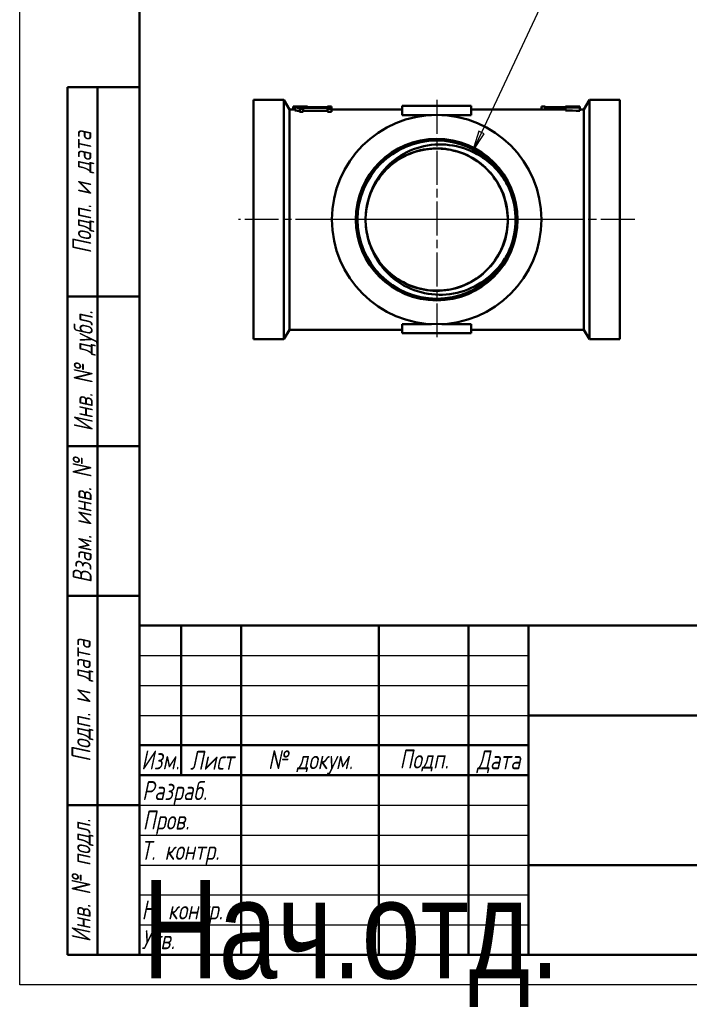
# Model space of a CAD drawing. Header units: millimetres. Extents: x -73 to 688, y -69 to 356.
# Tile 1 of 5: x 0 to 112, y -3 to 161. Entities that reach past the tile are written whole.
import ezdxf
from ezdxf.enums import TextEntityAlignment as Align

# ---------------------------------------------------------------- set-up
doc = ezdxf.new("R2018")
doc.units = ezdxf.units.MM
doc.linetypes.add('CHAIN', pattern=[0.7087, 0.4724, -0.0591, 0.1181, -0.0591])
for name, color, linetype, lineweight in [('Видимые тонкие (ГОСТ)', 7, 'Continuous', 35), ('Видимый контур (ГОСТ)', 7, 'Continuous', 50), ('Заголовок (ГОСТ)', 7, 'Continuous', 50), ('Кромка (ГОСТ)', 7, 'Continuous', 50), ('Маркер центра (ГОСТ)', 7, 'Continuous', 25), ('Обозначение (ГОСТ)', 7, 'Continuous', 25), ('Осевая линия (ГОСТ)', 7, 'Continuous', 25), ('Размер (ГОСТ)', 7, 'Continuous', 25), ('Эскизная геометрия (ГОСТ)', 7, 'Continuous', 50)]:
    doc.layers.add(name, color=color, linetype=linetype, lineweight=lineweight)
doc.styles.get("Standard").update_dxf_attribs({"font": 'GOST Common Italic.ttf'})
doc.styles.add('Альтернативный текст (ГОСТ)', font='txt', dxfattribs={"width": 0.8})
doc.styles.add('Обычный текст (ГОСТ)', font='GOST Common Italic.ttf')
doc.dimstyles.new('Обычный (ГОСТ)', dxfattribs={"dimtxt": 3.5, "dimasz": 3.5, "dimexe": 1, "dimexo": 0, "dimgap": 0.5, "dimtad": 1, "dimrnd": 1e-08, "dimtxsty": 'Обычный текст (ГОСТ)', "dimblk": 'Filled-1', "dimcen": 0.09, "dimdle": 15, "dimclrd": 256, "dimclre": 256, "dimclrt": 256, "dimazin": 2, "dimtfac": 0.714286, "dimtdec": 3, "dimtmove": 0, "dimatfit": 3, "dimfxl": 1, "dimtolj": 1, "dimlwd": 25, "dimlwe": 25, "dimarcsym": 0})

# ---------------------------------------------------------------- blocks, each defined once
blk = doc.blocks.new('ГОСТ - Доп. графы 1')
at = {"layer": 'Эскизная геометрия (ГОСТ)'}
for p, q in [((-12, 0), (-12, 145)), ((-12, 145), (0, 145)), ((-7, 145), (-7, 0)), ((-12, 110), (-7, 110)), ((-7, 110), (0, 110)), ((-12, 85), (-7, 85)), ((-7, 85), (0, 85)), ((-12, 60), (-7, 60)), ((-7, 60), (0, 60)), ((-12, 25), (-7, 25)), ((-7, 25), (0, 25)), ((0, 0), (-12, 0))]:
    blk.add_line(p, q, dxfattribs=at)
at = {"layer": 'Обозначение (ГОСТ)', "char_height": 3.17, "attachment_point": 5, "rotation": 90, "style": 'Альтернативный текст (ГОСТ)'}
for s, insert, width in [('\\fGOST Common|b0|i1;\\H3.1700;Подп. и дата', (-9.37, 127.41), 34.7679), ('\\fGOST Common|b0|i1;\\H3.1700;Инв. № дубл.', (-8.95, 97.55), 24.8438), ('\\fGOST Common|b0|i1;\\H3.1700;Взам. инв. №', (-9.58, 72.53), 24.8669), ('\\fGOST Common|b0|i1;\\H3.1700;Подп. и дата', (-9.5, 42.47), 35.1486), ('\\fGOST Common|b0|i1;\\H3.1700;Инв. № подл.', (-9.5, 12.41), 24.9618)]:
    blk.add_mtext(s, dxfattribs=dict(at, insert=insert, width=width))
at = {"layer": 'Обозначение (ГОСТ)', "lineweight": 30, "width": 0.8, "flags": 17}
for tag, p in [('Подп._и_дата_2', (-3.53, 127.51)), ('Инв._номер_дубликата', (-3.41, 97.47)), ('Взамен_инв._номера', (-3.46, 72.53)), ('Подп._и_дата_1', (-3.42, 42.35)), ('ИНВЕНТАРНЫЙ_НОМЕР', (-3.33, 12.68))]:
    blk.add_attdef(tag, text='', height=3.17, rotation=90, dxfattribs=at).set_placement(p, align=Align.MIDDLE_CENTER)
blk = doc.blocks.new('Основные надписи ГОСТ - Форма 1')
at = {"layer": 'Заголовок (ГОСТ)'}
for p, q in [((0, 55), (185, 55)), ((0, 0), (0, 55)), ((0, 0), (0, 55)), ((7, 55), (7, 30)), ((17, 55), (17, 0)), ((40, 55), (40, 0)), ((55, 55), (55, 0)), ((65, 55), (65, 0)), ((65, 40), (185, 40)), ((0, 35), (65, 35)), ((0, 30), (65, 30)), ((65, 15), (185, 15)), ((185, 0), (0, 0))]:
    blk.add_line(p, q, dxfattribs=at)
at = {"layer": 'Заголовок (ГОСТ)', "linetype": 'Continuous', "lineweight": 25}
for p, q in [((0, 50), (65, 50)), ((0, 45), (65, 45)), ((0, 40), (65, 40)), ((0, 25), (65, 25)), ((0, 20), (65, 20)), ((0, 15), (65, 15)), ((0, 10), (65, 10)), ((0, 5), (65, 5))]:
    blk.add_line(p, q, dxfattribs=at)
at = {"layer": 'Заголовок (ГОСТ)', "char_height": 3.17, "style": 'Альтернативный текст (ГОСТ)'}
for s, insert, width, attachment_point in [('\\fGOST Common|b0|i1;\\H3.1700;Изм.', (3.5, 32.56), 6.9635, 5), ('\\fGOST Common|b0|i1;\\H3.1700;Лист', (12.1, 32.5), 10.0029, 5), ('\\A0;\\fGOST Common|b0|i1;\\H3.1700;№ докум.', (28.58, 32.16), 22.9069, 5), ('\\fGOST Common|b0|i1;\\H3.1700;Подп.', (47.56, 32.45), 14.879, 5), ('\\fGOST Common|b0|i1;\\H3.1700;Дата', (60.02, 32.24), 9.9614, 5), ('\\fGOST Common|b0|i1;\\H3.1700;Разраб.', (0.47, 27), 16.9971, 4), ('\\fGOST Common|b0|i1;\\H3.1700;Пров.', (0.56, 22.08), 17.0192, 4), ('\\A0;\\fGOST Common|b0|i1;\\H3.1700;Т. контр.', (0.23, 17.01), 16.9554, 4), ('\\fGOST Common|b0|i1;\\H3.1700;Н. контр.', (0.36, 7.05), 16.9999, 4), ('\\fGOST Common|b0|i1;\\H3.1700;Утв.', (0.34, 2.52), 17.0083, 4)]:
    blk.add_mtext(s, dxfattribs=dict(at, insert=insert, width=width, attachment_point=attachment_point))
at = {"layer": 'Заголовок (ГОСТ)', "lineweight": 30, "flags": 104}
for tag, height, width, p in [('Изм1', 2.89, 0.7, (3.51, 52.52)), ('Лист1', 2.89, 0.7, (12.03, 52.52)), ('Докум1', 2.89, 0.7, (28.54, 52.48)), ('Изм2', 2.89, 0.7, (3.5, 47.52)), ('Лист2', 2.89, 0.7, (12.01, 47.5)), ('Докум2', 2.89, 0.7, (28.53, 47.5)), ('Изм3', 2.89, 0.7, (3.5, 42.5)), ('Лист3', 2.89, 0.7, (12.01, 42.51)), ('Докум3', 2.89, 0.7, (28.51, 42.48)), ('Изм4', 2.89, 0.7, (3.51, 37.5)), ('Лист4', 2.89, 0.7, (12, 37.53)), ('Докум4', 2.89, 0.7, (28.51, 37.52)), ('НАИМЕНОВАНИЕ', 5, 0.8, (100.03, 29.98)), ('Литера', 3.5, 0.8, (137.52, 27.25)), ('Литера2', 3.5, 0.8, (142.51, 27.22)), ('Литера3', 3.5, 0.8, (147.52, 27.21)), ('Масса', 3.5, 0.8, (158.47, 27.53)), ('Масштаб', 3.5, 0.8, (176, 27.6)), ('Тип_документа', 3.17, 0.8, (100.08, 17.56)), ('Листов', 3.17, 0.8, (177.46, 17.58)), ('Материал_Класс', 3.5, 0.9, (100, 7.5))]:
    blk.add_attdef(tag, text='', height=height, dxfattribs=dict(at, width=width)).set_placement(p, align=Align.MIDDLE_CENTER)
for tag, height, width, p in [('Подп1', 2.89, 0.7, (40.01, 52.51)), ('Дата1', 2, 0.7, (55.01, 52.51)), ('Подп2', 2.89, 0.7, (40.01, 47.5)), ('Дата2', 2, 0.7, (55.01, 47.49)), ('Подп3', 2.89, 0.7, (40.01, 42.51)), ('Дата3', 2, 0.7, (55.02, 42.52)), ('Подп4', 2.89, 0.7, (40.01, 37.51)), ('Дата4', 2, 0.7, (55.02, 37.51)), ('АВТОР', 3.17, 0.8, (17.41, 27.49)), ('Разработал_Подп.', 2.89, 0.7, (40.05, 27.51)), ('ДАТА_СОЗДАНИЯ', 2, 0.7, (55.01, 27.51)), ('ПРОВЕРИЛ', 3.17, 0.8, (17.41, 22.53)), ('Проверил_Подп.', 2.89, 0.7, (40.05, 22.52)), ('ДАТА_ПРОВЕРКИ', 2, 0.7, (55.02, 22.51)), ('ТЕХНОЛОГ', 3.17, 0.8, (17.33, 17.54)), ('Технолог_Подп.', 2.89, 0.7, (40.05, 17.51)), ('Технолог_Дата', 2, 0.7, (55.01, 17.5)), ('НАЧ._ОТДЕЛА', 3.17, 0.8, (17.46, 12.45)), ('Руководитель_Подп.', 2.89, 0.7, (40.01, 12.5)), ('Руководитель_Дата', 2, 0.7, (55.01, 12.51)), ('Должность_руководителя', 3.17, 0.8, (0.52, 12.51)), ('НОРМОКОНТРОЛЬ', 3.17, 0.8, (17.37, 7.48)), ('Нормоконтроль_Подп.', 2.89, 0.7, (40.05, 7.52)), ('ДАТА_НОРМОКОНТРОЛЯ', 2, 0.7, (55.02, 7.51)), ('УТВЕРДИЛ', 3.17, 0.8, (17.4, 2.51)), ('Утвердил_Подп.', 2.89, 0.7, (40.05, 2.51)), ('ДАТА_УТВЕРЖДЕНИЯ', 2, 0.7, (55.01, 2.5))]:
    blk.add_attdef(tag, text='', height=height, dxfattribs=dict(at, width=width)).set_placement(p, align=Align.MIDDLE_LEFT)
for tag, height, p in [('ОБОЗНАЧЕНИЕ', 5, (125.33, 47.56)), ('ОРГАНИЗАЦИЯ', 3.5, (160.02, 7.6))]:
    blk.add_attdef(tag, text='', height=height, dxfattribs=at).set_placement(p, align=Align.MIDDLE_CENTER)
at = {"layer": 'Заголовок (ГОСТ)', "lineweight": 30, "width": 0.9, "flags": 104}
for tag, p in [('Материал_Наим.', (133.71, 9.75)), ('Материал_ГОСТ', (134.04, 4.06))]:
    blk.add_attdef(tag, text='', height=3.5, dxfattribs=at).set_placement(p, align=Align.MIDDLE_RIGHT)
blk = doc.blocks.new('Рамки ГОСТ_ граница 297x210')
at = {"layer": 'Кромка (ГОСТ)', "lineweight": 25}
for p, q in [((0, 0), (0, 297)), ((210, 0), (0, 0))]:
    blk.add_line(p, q, dxfattribs=at)
at = {"layer": 'Кромка (ГОСТ)'}
for p, q in [((20, 292), (20, 5)), ((20, 5), (205, 5))]:
    blk.add_line(p, q, dxfattribs=at)
blk = doc.blocks.new('Filled-1')
at = {"color": 0}
for p, q in [((0, 0), (-1, 0.143)), ((-1, 0.143), (-1, -0.143)), ((-1, 0), (0, 0)), ((-1, -0.143), (0, 0))]:
    blk.add_line(p, q, dxfattribs=at)
at = {"color": 0, "flags": 128}
blk.add_lwpolyline([(-1, -0.143), (0, 0), (-1, 0.143), (-1, -0.143)], dxfattribs=at)
at = {"color": 0}
blk.add_solid([(-1, -0.143), (0, 0), (-1, 0.143), (-1, -0.143)], dxfattribs=at)
blk = doc.blocks.new('*D11')
at = {"layer": 'Defpoints', "color": 0, "linetype": 'Continuous', "transparency": 16777216}
for p in [(75.65, 139.23), (70.33, 127.88)]:
    blk.add_point(p, dxfattribs=at)
at = {"layer": 'Размер (ГОСТ)', "linetype": 'Continuous', "lineweight": 25, "transparency": 16777216}
for p, q in [((90, 169.88), (77.13, 142.4)), ((109.81, 169.88), (90, 169.88))]:
    blk.add_line(p, q, dxfattribs=at)
at = {"layer": 'Размер (ГОСТ)', "linetype": 'Continuous', "lineweight": 25, "transparency": 16777216, "xscale": 3.5, "yscale": 3.5, "zscale": 3.5, "rotation": 244.9064182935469}
blk.add_blockref('Filled-1', (75.65, 139.23), dxfattribs=at)
at = {"layer": 'Размер (ГОСТ)', "linetype": 'Continuous', "lineweight": 25, "transparency": 16777216, "insert": (93.84, 173.89), "char_height": 3.5, "attachment_point": 1, "style": 'Обычный текст (ГОСТ)'}
blk.add_mtext('\\A1; \\fGOST Common|b0|i1;\\H3.5000;G 3/4"', dxfattribs=at)

msp = doc.modelspace()

# ---------------------------------------------------------------- linework, layer by layer
at = {"layer": 'Видимые тонкие (ГОСТ)'}
for points, knots in [([(59.296, 133.827), (60.736, 136.323), (63.11, 138.267), (65.842, 139.186), (68.572, 140.106), (71.637, 139.994), (74.293, 138.878), (76.949, 137.763), (79.174, 135.654), (80.429, 133.062), (81.684, 130.471), (81.96, 127.419), (81.19, 124.645), (80.42, 121.871), (78.612, 119.399), (76.202, 117.826), (73.793, 116.253), (70.803, 115.591), (67.955, 116.001), (65.108, 116.411), (62.428, 117.887), (60.56, 120.074), (60.099, 120.614), (59.689, 121.195), (59.333, 121.808)], [0.5234325, 0.5234325, 0.5234325, 0.5234325, 1.2460569, 1.2460569, 1.2460569, 1.9684158, 1.9684158, 1.9684158, 2.6905143, 2.6905143, 2.6905143, 3.4123572, 3.4123572, 3.4123572, 4.1339495, 4.1339495, 4.1339495, 4.8552961, 4.8552961, 4.8552961, 5.5764019, 5.5764019, 5.5764019, 5.7541818, 5.7541818, 5.7541818, 5.7541818]), ([(81.014, 134.435), (82.565, 131.763), (83.129, 128.532), (82.575, 125.492), (82.308, 124.028), (81.783, 122.614), (81.043, 121.323)], [2.6157277, 2.6157277, 2.6157277, 2.6157277, 3.3218057, 3.3218057, 3.3218057, 3.6618866, 3.6618866, 3.6618866, 3.6618866])]:
    msp.add_open_spline(points, degree=3, knots=knots, dxfattribs=at)
at = {"layer": 'Видимый контур (ГОСТ)'}
for p, q in [((39.06, 147.845), (39.06, 107.845)), ((44.136, 147.845), (39.06, 147.845)), ((44.136, 147.845), (44.136, 107.845)), ((45.06, 146.245), (44.136, 147.845)), ((45.694, 146.743), (45.694, 146.245)), ((51.443, 146.645), (45.946, 146.645)), ((45.946, 146.569), (45.946, 146.645)), ((45.946, 146.569), (45.946, 146.064)), ((47.355, 146.547), (47.355, 146.351)), ((47.355, 146.547), (51.443, 146.547)), ((48.067, 146.74), (48.067, 146.645)), ((52.066, 146.726), (51.443, 146.726)), ((51.443, 146.645), (51.443, 146.726)), ((51.443, 146.351), (51.443, 146.547)), ((52.066, 146.726), (52.066, 146.351)), ((63.91, 146.845), (75.41, 146.845)), ((63.91, 146.845), (63.91, 145.324)), ((75.41, 145.324), (75.41, 146.845)), ((87.187, 146.727), (87.81, 146.727)), ((87.187, 146.727), (87.187, 146.245)), ((87.81, 146.727), (87.81, 146.245)), ((87.81, 146.648), (91.186, 146.648)), ((91.186, 146.717), (91.186, 146.739)), ((91.186, 146.717), (91.186, 146.636)), ((91.186, 146.569), (91.186, 146.636)), ((91.186, 146.569), (91.186, 146.065)), ((93.559, 146.743), (93.559, 146.707)), ((93.559, 146.707), (93.559, 146.654)), ((93.559, 146.654), (93.559, 146.544)), ((93.559, 146.544), (93.559, 146.039)), ((94.26, 146.245), (95.184, 147.845)), ((95.184, 147.845), (95.184, 107.845)), ((100.26, 147.845), (95.184, 147.845)), ((100.26, 147.845), (100.26, 107.845)), ((45.06, 146.245), (45.06, 109.445)), ((45.946, 146.245), (45.06, 146.245)), ((46.796, 146.351), (47.355, 146.351)), ((46.796, 146.351), (46.796, 145.84)), ((47.355, 145.84), (46.796, 145.84)), ((47.355, 146.351), (47.355, 145.84)), ((51.443, 146.041), (47.355, 146.041)), ((51.443, 146.351), (52.066, 146.351)), ((51.443, 146.351), (51.443, 145.84)), ((52.066, 145.84), (51.443, 145.84)), ((52.066, 146.351), (52.066, 145.84)), ((63.91, 146.245), (52.066, 146.245)), ((63.91, 145.324), (68.792, 145.324)), ((70.527, 145.324), (75.41, 145.324)), ((91.186, 146.245), (75.41, 146.245)), ((94.26, 146.245), (93.559, 146.245)), ((94.26, 146.245), (94.26, 109.445)), ((68.792, 110.367), (63.91, 110.367)), ((63.91, 110.367), (63.91, 108.845)), ((75.41, 110.367), (70.527, 110.367)), ((75.41, 108.845), (75.41, 110.367)), ((45.06, 109.445), (44.136, 107.845)), ((63.91, 109.445), (45.06, 109.445)), ((75.41, 108.845), (63.91, 108.845)), ((94.26, 109.445), (75.41, 109.445)), ((94.26, 109.445), (95.184, 107.845)), ((44.136, 107.845), (39.06, 107.845)), ((100.26, 107.845), (95.184, 107.845))]:
    msp.add_line(p, q, dxfattribs=at)
for radius in [17.5, 13.5, 13.22, 13.22]:
    msp.add_circle((69.66, 127.845), radius, dxfattribs=at)
msp.add_arc((69.66, 127.845), 11.875, 178.47661, 181.84258, dxfattribs=at)
for centre, major_axis, start_param, end_param in [((41.985, 127.845), (252, 0), 1.5466605, 1.5560781), ((97.739, 127.845), (252, 0), 1.5873861, 1.596804), ((77.448, 127.845), (-252, 0), 4.648416, 4.6578484), ((118.303, 127.845), (252, 0), 1.6691471, 1.6786131), ((56.884, 127.845), (-252, 0), 4.5663377, 4.5758483), ((56.884, 127.845), (-245.333, 0), 4.5623393, 4.5721137)]:
    msp.add_ellipse(centre, major_axis=major_axis, ratio=0.075, start_param=start_param, end_param=end_param, dxfattribs=at)
for points, knots in [([(45.946, 146.569), (46.07, 146.567), (46.198, 146.564), (46.388, 146.553), (46.457, 146.547), (46.569, 146.531), (46.617, 146.522), (46.723, 146.485), (46.756, 146.457), (46.79, 146.405), (46.796, 146.379), (46.796, 146.351)], [-0.20625439, -0.20625439, -0.20625439, -0.20625439, -0.15244073, -0.15244073, -0.11728582, -0.11728582, -0.08587475, -0.08587475, -0.0403637, -0.0403637, 0, 0, 0, 0]), ([(46.796, 145.84), (46.796, 145.89), (46.778, 145.941), (46.66, 146.005), (46.604, 146.017), (46.529, 146.032), (46.471, 146.039), (46.34, 146.051), (46.271, 146.055), (46.118, 146.061), (46.032, 146.063), (45.946, 146.064)], [0, 0, 0, 0, 0.07103541, 0.07103541, 0.11813364, 0.11813364, 0.20165018, 0.20165018, 0.27994133, 0.27994133, 0.37141063, 0.37141063, 0.37141063, 0.37141063]), ([(57.793, 127.463), (57.805, 127.049), (57.84, 126.635), (57.896, 126.224), (58.285, 123.404), (59.727, 120.743), (61.876, 118.877), (64.043, 116.997), (66.909, 115.943), (69.777, 115.971), (72.637, 115.999), (75.473, 117.103), (77.6, 119.016), (79.722, 120.924), (81.118, 123.619), (81.453, 126.452), (81.787, 129.28), (81.06, 132.22), (79.449, 134.567), (77.827, 136.928), (75.324, 138.668), (72.546, 139.364), (69.781, 140.057), (66.769, 139.71), (64.234, 138.408), (61.694, 137.103), (59.655, 134.85), (58.609, 132.192), (58.105, 130.91), (57.826, 129.539), (57.789, 128.161)], [-6.2510262, -6.2510262, -6.2510262, -6.2510262, -6.1462042, -6.1462042, -6.1462042, -5.4271831, -5.4271831, -5.4271831, -4.7025291, -4.7025291, -4.7025291, -3.979963, -3.979963, -3.979963, -3.2591696, -3.2591696, -3.2591696, -2.5398417, -2.5398417, -2.5398417, -1.8163047, -1.8163047, -1.8163047, -1.096309, -1.096309, -1.096309, -0.374755, -0.374755, -0.374755, -0.0265881, -0.0265881, -0.0265881, -0.0265881]), ([(59.296, 133.827), (60.017, 135.222), (61.005, 136.461), (63.421, 138.513), (64.83, 139.298), (67.897, 140.297), (69.528, 140.492), (72.801, 140.247), (74.41, 139.801), (76.928, 138.541), (77.889, 137.884), (79.622, 136.323), (80.383, 135.424), (81.014, 134.435)], [0, 0, 0, 0, 0.4710899, 0.4710899, 0.950435, 0.950435, 1.4380325, 1.4380325, 1.9338796, 1.9338796, 2.2811781, 2.2811781, 2.6324456, 2.6324456, 2.6324456, 2.6324456]), ([(57.789, 128.161), (57.817, 129.27), (57.994, 130.367), (58.624, 132.464), (59.008, 133.271), (59.296, 133.827)], [0.03117824, 0.03117824, 0.03117824, 0.03117824, 0.36442924, 0.36442924, 0.68692009, 0.68692009, 0.68692009, 0.68692009]), ([(81.014, 134.435), (81.354, 133.903), (81.839, 133.03), (82.658, 130.576), (82.876, 129.232), (82.88, 127.882)], [0, 0, 0, 0, 0.18928899, 0.18928899, 0.39515567, 0.39515567, 0.39515567, 0.39515567]), ([(59.329, 121.806), (59.039, 122.361), (58.65, 123.165), (58.008, 125.259), (57.826, 126.355), (57.791, 127.464)], [0, 0, 0, 0, 0.18772627, 0.18772627, 0.38180127, 0.38180127, 0.38180127, 0.38180127]), ([(82.88, 127.882), (82.883, 126.532), (82.673, 125.187), (81.905, 122.843), (81.466, 121.977), (81.051, 121.319)], [0, 0, 0, 0, 0.40494226, 0.40494226, 0.74128429, 0.74128429, 0.74128429, 0.74128429]), ([(81.051, 121.319), (80.147, 119.886), (78.974, 118.641), (76.237, 116.692), (74.706, 115.998), (71.489, 115.247), (69.837, 115.187), (66.631, 115.705), (65.106, 116.267), (62.8, 117.679), (61.947, 118.373), (60.461, 119.963), (59.831, 120.848), (59.329, 121.806)], [0, 0, 0, 0, 0.5082917, 0.5082917, 1.0083218, 1.0083218, 1.5000876, 1.5000876, 1.9835863, 1.9835863, 2.312561, 2.312561, 2.6375581, 2.6375581, 2.6375581, 2.6375581])]:
    msp.add_open_spline(points, degree=3, knots=knots, dxfattribs=at)
at = {"layer": 'Маркер центра (ГОСТ)', "linetype": 'CHAIN', "ltscale": 11.993792}
for p, q in [((69.66, 147.845), (69.66, 107.845)), ((89.66, 127.845), (49.66, 127.845))]:
    msp.add_line(p, q, dxfattribs=at)
at = {"layer": 'Осевая линия (ГОСТ)', "linetype": 'CHAIN', "ltscale": 11.993792}
msp.add_line((102.76, 127.845), (36.56, 127.845), dxfattribs=at)

# ---------------------------------------------------------------- block references
for name, p in [('Рамки ГОСТ_ граница 297x210', (0, 0)), ('ГОСТ - Доп. графы 1', (20, 5))]:
    msp.add_blockref(name, p)
ref = msp.add_blockref('Основные надписи ГОСТ - Форма 1', (20, 5))
lines = msp.add_mtext('\\W0.8000;Нач.отд.', dxfattribs={"layer": 'Заголовок (ГОСТ)', "insert": (20.522, 17.514), "char_height": 16.47596, "attachment_point": 1})
ref.add_attrib('Должность_руководителя', '', (20.522, 17.514), dxfattribs={"flags": 104}).embed_mtext(lines)
lines = msp.add_mtext('\\W0.8000;', dxfattribs={"layer": 'Заголовок (ГОСТ)', "insert": (37.411, 32.488), "char_height": 22.5926, "attachment_point": 1})
ref.add_attrib('АВТОР', '', (37.411, 32.488), dxfattribs={"flags": 104}).embed_mtext(lines)
lines = msp.add_mtext('\\W0.8000;', dxfattribs={"layer": 'Заголовок (ГОСТ)', "insert": (37.408, 27.526), "char_height": 22.5517, "attachment_point": 1})
ref.add_attrib('ПРОВЕРИЛ', '', (37.408, 27.526), dxfattribs={"flags": 104}).embed_mtext(lines)
lines = msp.add_mtext('\\W0.8000;', dxfattribs={"layer": 'Заголовок (ГОСТ)', "insert": (37.334, 22.543), "char_height": 22.671, "attachment_point": 1})
ref.add_attrib('ТЕХНОЛОГ', '', (37.334, 22.543), dxfattribs={"flags": 104}).embed_mtext(lines)
lines = msp.add_mtext('\\W0.8000;', dxfattribs={"layer": 'Заголовок (ГОСТ)', "insert": (37.462, 17.446), "char_height": 22.555, "attachment_point": 1})
ref.add_attrib('НАЧ._ОТДЕЛА', '', (37.462, 17.446), dxfattribs={"flags": 104}).embed_mtext(lines)
lines = msp.add_mtext('\\W0.8000;', dxfattribs={"layer": 'Заголовок (ГОСТ)', "insert": (37.375, 12.481), "char_height": 22.669, "attachment_point": 1})
ref.add_attrib('НОРМОКОНТРОЛЬ', '', (37.375, 12.481), dxfattribs={"flags": 104}).embed_mtext(lines)
lines = msp.add_mtext('\\W0.8000;', dxfattribs={"layer": 'Заголовок (ГОСТ)', "insert": (37.401, 7.507), "char_height": 22.613, "attachment_point": 1})
ref.add_attrib('УТВЕРДИЛ', '', (37.401, 7.507), dxfattribs={"flags": 104}).embed_mtext(lines)
lines = msp.add_mtext('\\W0.7000;', dxfattribs={"layer": 'Заголовок (ГОСТ)', "insert": (75.012, 57.513), "char_height": 9.9845, "attachment_point": 1})
ref.add_attrib('Дата1', '', (75.012, 57.513), dxfattribs={"flags": 104}).embed_mtext(lines)
lines = msp.add_mtext('\\W0.7000;', dxfattribs={"layer": 'Заголовок (ГОСТ)', "insert": (75.012, 52.491), "char_height": 9.9845, "attachment_point": 1})
ref.add_attrib('Дата2', '', (75.012, 52.491), dxfattribs={"flags": 104}).embed_mtext(lines)
lines = msp.add_mtext('\\W0.7000;', dxfattribs={"layer": 'Заголовок (ГОСТ)', "insert": (75.023, 47.521), "char_height": 9.9712, "attachment_point": 1})
ref.add_attrib('Дата3', '', (75.023, 47.521), dxfattribs={"flags": 104}).embed_mtext(lines)
lines = msp.add_mtext('\\W0.7000;', dxfattribs={"layer": 'Заголовок (ГОСТ)', "insert": (75.023, 42.509), "char_height": 9.9886, "attachment_point": 1})
ref.add_attrib('Дата4', '', (75.023, 42.509), dxfattribs={"flags": 104}).embed_mtext(lines)
lines = msp.add_mtext('\\W0.7000;', dxfattribs={"layer": 'Заголовок (ГОСТ)', "insert": (75.009, 32.511), "char_height": 9.9804, "attachment_point": 1})
ref.add_attrib('ДАТА_СОЗДАНИЯ', '', (75.009, 32.511), dxfattribs={"flags": 104}).embed_mtext(lines)
lines = msp.add_mtext('\\W0.7000;', dxfattribs={"layer": 'Заголовок (ГОСТ)', "insert": (75.022, 27.51), "char_height": 9.9577, "attachment_point": 1})
ref.add_attrib('ДАТА_ПРОВЕРКИ', '', (75.022, 27.51), dxfattribs={"flags": 104}).embed_mtext(lines)
lines = msp.add_mtext('\\W0.7000;', dxfattribs={"layer": 'Заголовок (ГОСТ)', "insert": (75.015, 22.503), "char_height": 9.9863, "attachment_point": 1})
ref.add_attrib('Технолог_Дата', '', (75.015, 22.503), dxfattribs={"flags": 104}).embed_mtext(lines)
lines = msp.add_mtext('\\W0.7000;', dxfattribs={"layer": 'Заголовок (ГОСТ)', "insert": (75.01, 17.509), "char_height": 9.9902, "attachment_point": 1})
ref.add_attrib('Руководитель_Дата', '', (75.01, 17.509), dxfattribs={"flags": 104}).embed_mtext(lines)
lines = msp.add_mtext('\\W0.7000;', dxfattribs={"layer": 'Заголовок (ГОСТ)', "insert": (75.024, 12.511), "char_height": 9.9825, "attachment_point": 1})
ref.add_attrib('ДАТА_НОРМОКОНТРОЛЯ', '', (75.024, 12.511), dxfattribs={"flags": 104}).embed_mtext(lines)
lines = msp.add_mtext('\\W0.7000;', dxfattribs={"layer": 'Заголовок (ГОСТ)', "insert": (75.009, 7.498), "char_height": 9.9968, "attachment_point": 1})
ref.add_attrib('ДАТА_УТВЕРЖДЕНИЯ', '', (75.009, 7.498), dxfattribs={"flags": 104}).embed_mtext(lines)
lines = msp.add_mtext('\\W0.7000;', dxfattribs={"layer": 'Заголовок (ГОСТ)', "insert": (60.014, 57.512), "char_height": 14.92, "attachment_point": 1})
ref.add_attrib('Подп1', '', (60.014, 57.512), dxfattribs={"flags": 104}).embed_mtext(lines)
lines = msp.add_mtext('\\W0.7000;', dxfattribs={"layer": 'Заголовок (ГОСТ)', "insert": (60.014, 52.503), "char_height": 14.9856, "attachment_point": 1})
ref.add_attrib('Подп2', '', (60.014, 52.503), dxfattribs={"flags": 104}).embed_mtext(lines)
lines = msp.add_mtext('\\W0.7000;', dxfattribs={"layer": 'Заголовок (ГОСТ)', "insert": (60.014, 47.515), "char_height": 14.9856, "attachment_point": 1})
ref.add_attrib('Подп3', '', (60.014, 47.515), dxfattribs={"flags": 104}).embed_mtext(lines)
lines = msp.add_mtext('\\W0.7000;', dxfattribs={"layer": 'Заголовок (ГОСТ)', "insert": (60.014, 42.506), "char_height": 14.9659, "attachment_point": 1})
ref.add_attrib('Подп4', '', (60.014, 42.506), dxfattribs={"flags": 104}).embed_mtext(lines)
lines = msp.add_mtext('\\W0.7000;', dxfattribs={"layer": 'Заголовок (ГОСТ)', "insert": (60.045, 32.514), "char_height": 14.9596, "attachment_point": 1})
ref.add_attrib('Разработал_Подп.', '', (60.045, 32.514), dxfattribs={"flags": 104}).embed_mtext(lines)
lines = msp.add_mtext('\\W0.7000;', dxfattribs={"layer": 'Заголовок (ГОСТ)', "insert": (60.045, 27.525), "char_height": 14.9397, "attachment_point": 1})
ref.add_attrib('Проверил_Подп.', '', (60.045, 27.525), dxfattribs={"flags": 104}).embed_mtext(lines)
lines = msp.add_mtext('\\W0.7000;', dxfattribs={"layer": 'Заголовок (ГОСТ)', "insert": (60.045, 22.515), "char_height": 14.9397, "attachment_point": 1})
ref.add_attrib('Технолог_Подп.', '', (60.045, 22.515), dxfattribs={"flags": 104}).embed_mtext(lines)
lines = msp.add_mtext('\\W0.7000;', dxfattribs={"layer": 'Заголовок (ГОСТ)', "insert": (60.005, 17.505), "char_height": 14.9795, "attachment_point": 1})
ref.add_attrib('Руководитель_Подп.', '', (60.005, 17.505), dxfattribs={"flags": 104}).embed_mtext(lines)
lines = msp.add_mtext('\\W0.7000;', dxfattribs={"layer": 'Заголовок (ГОСТ)', "insert": (60.045, 12.515), "char_height": 14.9397, "attachment_point": 1})
ref.add_attrib('Нормоконтроль_Подп.', '', (60.045, 12.515), dxfattribs={"flags": 104}).embed_mtext(lines)
lines = msp.add_mtext('\\W0.7000;', dxfattribs={"layer": 'Заголовок (ГОСТ)', "insert": (60.045, 7.505), "char_height": 14.9596, "attachment_point": 1})
ref.add_attrib('Утвердил_Подп.', '', (60.045, 7.505), dxfattribs={"flags": 104}).embed_mtext(lines)
lines = msp.add_mtext('\\W0.7000;', dxfattribs={"layer": 'Заголовок (ГОСТ)', "insert": (48.542, 57.483), "char_height": 22.947, "attachment_point": 1})
ref.add_attrib('Докум1', '', (48.542, 57.483), dxfattribs={"flags": 104}).embed_mtext(lines)
lines = msp.add_mtext('\\W0.7000;', dxfattribs={"layer": 'Заголовок (ГОСТ)', "insert": (48.526, 52.497), "char_height": 22.9782, "attachment_point": 1})
ref.add_attrib('Докум2', '', (48.526, 52.497), dxfattribs={"flags": 104}).embed_mtext(lines)
lines = msp.add_mtext('\\W0.7000;', dxfattribs={"layer": 'Заголовок (ГОСТ)', "insert": (48.51, 47.479), "char_height": 22.947, "attachment_point": 1})
ref.add_attrib('Докум3', '', (48.51, 47.479), dxfattribs={"flags": 104}).embed_mtext(lines)
lines = msp.add_mtext('\\W0.7000;', dxfattribs={"layer": 'Заголовок (ГОСТ)', "insert": (48.515, 42.52), "char_height": 22.9741, "attachment_point": 1})
ref.add_attrib('Докум4', '', (48.515, 42.52), dxfattribs={"flags": 104}).embed_mtext(lines)
lines = msp.add_mtext('\\W0.7000;', dxfattribs={"layer": 'Заголовок (ГОСТ)', "insert": (32.031, 57.516), "char_height": 9.9931, "attachment_point": 1})
ref.add_attrib('Лист1', '', (32.031, 57.516), dxfattribs={"flags": 104}).embed_mtext(lines)
lines = msp.add_mtext('\\W0.7000;', dxfattribs={"layer": 'Заголовок (ГОСТ)', "insert": (32.012, 52.504), "char_height": 9.9781, "attachment_point": 1})
ref.add_attrib('Лист2', '', (32.012, 52.504), dxfattribs={"flags": 104}).embed_mtext(lines)
lines = msp.add_mtext('\\W0.7000;', dxfattribs={"layer": 'Заголовок (ГОСТ)', "insert": (32.012, 47.508), "char_height": 9.9781, "attachment_point": 1})
ref.add_attrib('Лист3', '', (32.012, 47.508), dxfattribs={"flags": 104}).embed_mtext(lines)
lines = msp.add_mtext('\\W0.7000;', dxfattribs={"layer": 'Заголовок (ГОСТ)', "insert": (32.004, 42.526), "char_height": 9.9936, "attachment_point": 1})
ref.add_attrib('Лист4', '', (32.004, 42.526), dxfattribs={"flags": 104}).embed_mtext(lines)
lines = msp.add_mtext('\\W0.7000;', dxfattribs={"layer": 'Заголовок (ГОСТ)', "insert": (23.513, 57.516), "char_height": 7.004, "attachment_point": 1})
ref.add_attrib('Изм1', '', (23.513, 57.516), dxfattribs={"flags": 104}).embed_mtext(lines)
lines = msp.add_mtext('\\W0.7000;', dxfattribs={"layer": 'Заголовок (ГОСТ)', "insert": (23.504, 52.521), "char_height": 6.9877, "attachment_point": 1})
ref.add_attrib('Изм2', '', (23.504, 52.521), dxfattribs={"flags": 104}).embed_mtext(lines)
lines = msp.add_mtext('\\W0.7000;', dxfattribs={"layer": 'Заголовок (ГОСТ)', "insert": (23.504, 47.5), "char_height": 7.0203, "attachment_point": 1})
ref.add_attrib('Изм3', '', (23.504, 47.5), dxfattribs={"flags": 104}).embed_mtext(lines)
lines = msp.add_mtext('\\W0.7000;', dxfattribs={"layer": 'Заголовок (ГОСТ)', "insert": (23.513, 42.504), "char_height": 7.004, "attachment_point": 1})
ref.add_attrib('Изм4', '', (23.513, 42.504), dxfattribs={"flags": 104}).embed_mtext(lines)

# ---------------------------------------------------------------- dimensions: what is measured, and where the dimension line sits
at = {"layer": 'Размер (ГОСТ)', "linetype": 'Continuous', "lineweight": 25}
dim = msp.add_radius_dim(center=(70.33, 127.878), mpoint=(75.646, 139.231), text=' \\fGOST Common|b0|i1;\\H3.5000;G 3/4"', dimstyle='Обычный (ГОСТ)', override={"dimgap": 0.5, "dimtih": 1, "dimtoh": 1, "dimdec": 2, "dimlfac": 1, "dimcen": 0, "dimtol": 0, "dimlim": 0, "dimtp": 0, "dimtm": 0, "dimtdec": 3, "dimtofl": 0}, dxfattribs=at)
dim.commit()
dim.dimension.update_dxf_attribs({"geometry": '*D11', "text_midpoint": (101.826, 169.884), "dimtype": 164})

doc.saveas('drawing.dxf')
